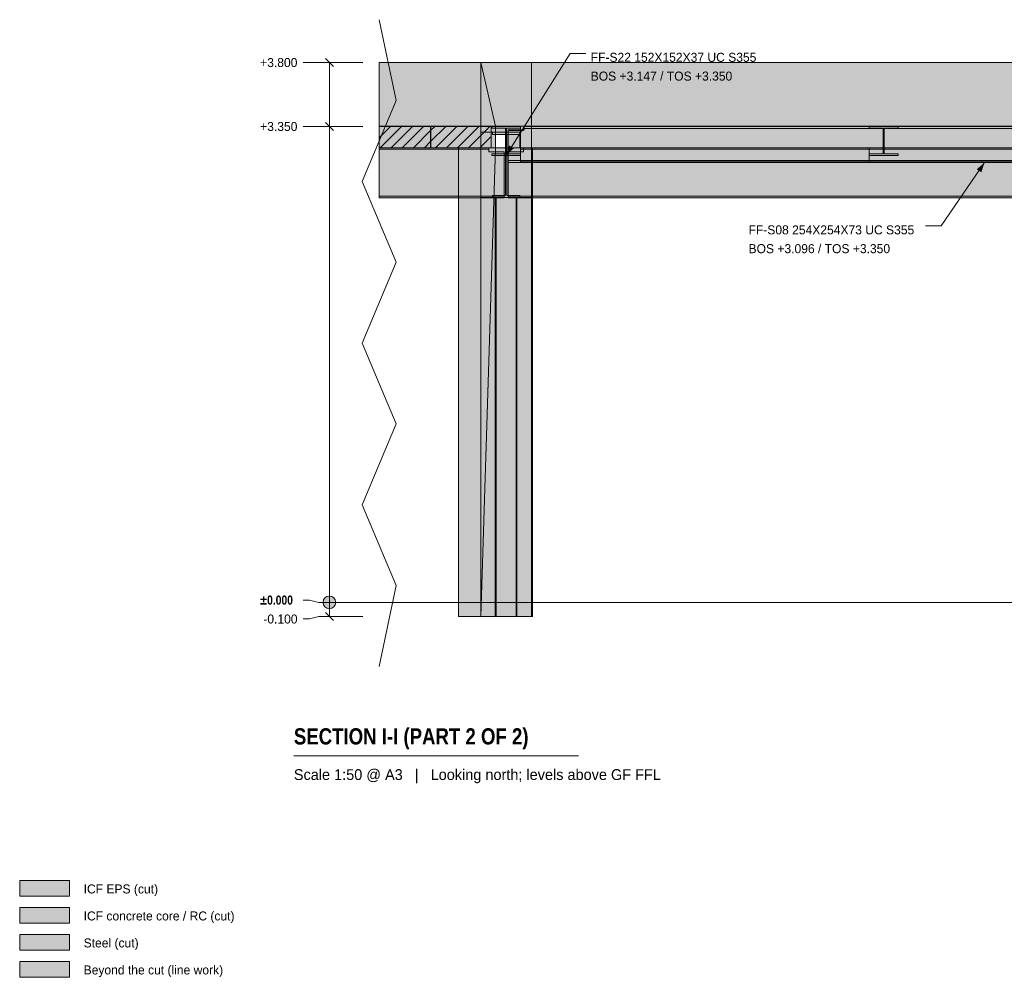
# Model space of a CAD drawing. Header units: millimetres. Extents: x 22145 to 35995, y -3365 to 10377.
# Tile 1 of 2: x 22145 to 29074, y -2639 to 4102. Entities that reach past the tile are written whole.
import ezdxf

# ---------------------------------------------------------------- set-up
doc = ezdxf.new("R2010")
doc.units = ezdxf.units.MM
doc.linetypes.add('DASHED', pattern=[1.524, 1.27, -0.254])
for name, color, linetype in [('FILL-C_BDBDBF', 7, 'Continuous'), ('FILL-EPS', 7, 'Continuous'), ('FILL-INK', 7, 'Continuous'), ('FILL-LIGHT', 7, 'Continuous'), ('FILL-STEEL', 7, 'Continuous'), ('FILL-WHITE', 7, 'Continuous'), ('LINE-CORE', 7, 'Continuous'), ('LINE-INK', 7, 'Continuous'), ('LINE-STEEL-DASH', 7, 'DASHED'), ('LINE-STEEL_GREY', 7, 'Continuous'), ('TEXT-INK', 7, 'Continuous'), ('TEXT-STEEL_GREY', 7, 'Continuous')]:
    doc.layers.add(name, color=color, linetype=linetype)
doc.styles.add('OpenSansCondensed-Bold', font='OpenSansCondensed-Bold.ttf')

msp = doc.modelspace()

# ---------------------------------------------------------------- hatches: boundary and pattern name
at = {"layer": 'FILL-C_BDBDBF', "true_color": 0xbdbdbf}
h = msp.add_hatch(color=9, dxfattribs=at)
h.dxf.hatch_style = 1
h.paths.add_polyline_path([(22144.8, -2258.4), (22494.8, -2258.4), (22494.8, -2148.4), (22144.8, -2148.4)])
at = {"layer": 'FILL-EPS', "true_color": 0xccffff}
h = msp.add_hatch(color=7, dxfattribs=at)
h.dxf.hatch_style = 1
h.paths.add_polyline_path([(22144.8, -2068.4), (22494.8, -2068.4), (22494.8, -1958.4), (22144.8, -1958.4)])
at = {"layer": 'FILL-INK', "true_color": 0x1a1a1f}
h = msp.add_hatch(color=250, dxfattribs=at)
h.dxf.hatch_style = 1
h.paths.add_polyline_path([(25568, 3146.8), (25589.1, 3216.2), (25621.3, 3196)])
h = msp.add_hatch(color=250, dxfattribs=at)
h.dxf.hatch_style = 1
h.paths.add_polyline_path([(28935, 3095.9), (28911.2, 3027.4), (28879.8, 3048.9)])
at = {"layer": 'FILL-LIGHT', "true_color": 0xcccccf}
h = msp.add_hatch(color=254, dxfattribs=at)
h.dxf.hatch_style = 1
h.paths.add_polyline_path([(25036, 3350), (25036, 3221.8), (25036, 3200), (24861.7, 3200), (24674.2, 3200), (24674.2, 3350)])
h = msp.add_hatch(color=254, dxfattribs=at)
h.dxf.hatch_style = 1
h.paths.add_polyline_path([(25100.5, 3350), (25461.5, 3350), (25461.5, 3221.8), (25461.5, 3200), (25400, 3200), (25039, 3200), (25039, 3328.2), (25039, 3350)])
at = {"layer": 'FILL-STEEL', "true_color": 0x0d2973}
h = msp.add_hatch(color=166, dxfattribs=at)
h.dxf.hatch_style = 1
h.paths.add_polyline_path([(25466.2, 3146.8), (25466.2, 3148.4), (25466.2, 3157.8), (25549.9, 3157.8), (25564.4, 3157.8), (25564.4, 3184.5), (25564.4, 3339), (25480.7, 3339), (25466.2, 3339), (25466.2, 3340.6), (25466.2, 3350), (25639.8, 3350), (25669.8, 3350), (25669.8, 3348.4), (25669.8, 3339), (25586.1, 3339), (25571.6, 3339), (25571.6, 3312.3), (25571.6, 3157.8), (25655.3, 3157.8), (25669.8, 3157.8), (25669.8, 3156.2), (25669.8, 3146.8), (25496.2, 3146.8)])
h = msp.add_hatch(color=166, dxfattribs=at)
h.dxf.hatch_style = 1
h.paths.add_polyline_path([(25582, 3110.1), (25582, 3110.1), (25582, 3319.4), (25582, 3327), (25585.9, 3327), (25695, 3327), (25695, 3327.9), (25695, 3335.8), (25695, 3335.8), (25695, 3350), (28883.1, 3350), (32278, 3350), (32278, 3342.7), (32278, 3335.8), (32278, 3335.8), (32278, 3118), (32278, 3110.1), (32278, 3110.1), (32278, 3095.9), (29089.9, 3095.9), (25695, 3095.9), (25640.3, 3095.9), (25582, 3095.9), (25582, 3103.2)])
h = msp.add_hatch(color=166, dxfattribs=at)
h.dxf.hatch_style = 1
h.paths.add_polyline_path([(22144.8, -2448.4), (22494.8, -2448.4), (22494.8, -2338.4), (22144.8, -2338.4)])
at = {"layer": 'FILL-WHITE', "true_color": 0xffffff}
h = msp.add_hatch(color=7, dxfattribs=at)
h.dxf.hatch_style = 1
h.paths.add_polyline_path([(25390.4, 3800), (25390.4, -100), (25233, -100), (25233, 3200.5), (24674.2, 3200.5), (24674.2, 3800)])
h = msp.add_hatch(color=7, dxfattribs=at)
h.dxf.hatch_style = 1
h.paths.add_polyline_path([(25390.4, 3800), (25390.4, 3351.3), (24674.2, 3351.3), (24674.2, 3800)])
h = msp.add_hatch(color=7, dxfattribs=at)
h.dxf.hatch_style = 1
h.paths.add_polyline_path([(25390.4, 3800), (25492, 3351.3), (25492, 3198.7), (25492, 3197.1), (25491.9, 3197.1), (25390.4, -100), (25390.4, 3800), (25390.1, 3801.6)])
h = msp.add_hatch(color=7, dxfattribs=at)
h.dxf.hatch_style = 1
h.paths.add_polyline_path([(25390.4, 3800), (25746, 3800), (25746.3, 3800.4), (25746.3, 3800), (25746.3, 3800), (25746.3, 3351.3), (25746, 3351.3), (25668.7, 3351.3), (25668.7, 3200.5), (25664.9, 3200.5), (25664.9, 3309.5), (25492, 3309.5), (25390.4, 3309.5)])
h = msp.add_hatch(color=7, dxfattribs=at)
h.dxf.hatch_style = 1
h.paths.add_polyline_path([(25746.3, 3800), (25746.3, 3200.5), (25664.9, 3200.5), (25664.9, 3309.5), (25390.4, 3309.5), (25390.4, 3800)])
h = msp.add_hatch(color=7, dxfattribs=at)
h.dxf.hatch_style = 1
h.paths.add_polyline_path([(25746, 3800), (25746, 3351.3), (25492, 3351.3), (25492, 3309.5), (25390.4, 3309.5), (25390.4, 3800)])
h = msp.add_hatch(color=7, dxfattribs=at)
h.dxf.hatch_style = 1
h.paths.add_polyline_path([(25390.4, 3800), (25746, 3800), (25746, 3351.3), (25492, 3351.3), (25492, 3198.7), (25746, 3198.7), (25746, -100), (25390.4, -100)])
h = msp.add_hatch(color=7, dxfattribs=at)
h.dxf.hatch_style = 1
h.paths.add_polyline_path([(25746, 3800), (25746, 3351.3), (25492, 3351.3), (25390.4, 3800)])
h = msp.add_hatch(color=7, dxfattribs=at)
h.dxf.hatch_style = 1
h.paths.add_polyline_path([(25390.4, 3800), (25746, 3800), (25746, 3199), (25746, 3198.7), (25746, -100), (25746, -100), (25746, -100.4), (25746, -100), (25390.4, -100), (25390.4, 3198.7), (25746, 3198.7), (25746, 3351.3), (25390.4, 3351.3)])
h = msp.add_hatch(color=7, dxfattribs=at)
h.dxf.hatch_style = 1
h.paths.add_polyline_path([(25746, 3800.4), (25746, 3800), (25746, 3800)])
h = msp.add_hatch(color=7, dxfattribs=at)
h.dxf.hatch_style = 1
h.paths.add_polyline_path([(32022.2, 3800), (32022.2, -100), (31421, -100), (31421, 2848.6), (31961.9, 2848.6), (31961.9, 3200.5), (25753.5, 3200.5), (25753.5, -100), (25753.5, -100.4), (25753.5, -100), (25746.3, -100), (25746.3, 2849), (25747.6, 2849), (25747.6, 3200.5), (25746.3, 3200.5), (25746.3, 3800)])
h = msp.add_hatch(color=7, dxfattribs=at)
h.dxf.hatch_style = 1
h.paths.add_polyline_path([(25746.3, 3800), (32022.2, 3800), (32022.2, 3351.3), (25746.3, 3351.3)])
h = msp.add_hatch(color=7, dxfattribs=at)
h.dxf.hatch_style = 1
h.paths.add_polyline_path([(25390.4, 3351.3), (25390.4, 3198.7), (25233, 3198.7), (25233, 3200.5), (24674.2, 3200.5), (24674.2, 3351.3)])
h = msp.add_hatch(color=7, dxfattribs=at)
h.dxf.hatch_style = 1
h.paths.add_polyline_path([(25390.4, 3198.7), (25390.4, 3351.3), (25492, 3351.3), (25492, 3198.7), (25390.4, 3198.7)])
h = msp.add_hatch(color=7, dxfattribs=at)
h.dxf.hatch_style = 1
h.paths.add_polyline_path([(25466.2, 3157.8), (25564.4, 3157.8), (25564.4, 3339), (25466.2, 3339), (25466.2, 3350), (25669.8, 3350), (25669.8, 3339), (25571.6, 3339), (25571.6, 3157.8), (25669.8, 3157.8), (25669.8, 3146.8), (25466.2, 3146.8)])
h = msp.add_hatch(color=7, dxfattribs=at)
h.dxf.hatch_style = 1
h.paths.add_polyline_path([(25582, 3327), (25695, 3327), (25695, 3335.8), (32278, 3335.8), (32278, 3110.1), (25695, 3110.1), (25582, 3110.1)])
h = msp.add_hatch(color=7, dxfattribs=at)
h.dxf.hatch_style = 1
h.paths.add_polyline_path([(25583, 3322), (25689, 3322), (25689, 3335.8), (32278, 3335.8), (32278, 3110.1), (25689, 3110.1), (25583, 3110.1)])
h = msp.add_hatch(color=7, dxfattribs=at)
h.dxf.hatch_style = 1
h.paths.add_polyline_path([(25689, 3322), (25689, 3335.8), (32278, 3335.8), (32278, 3110.1), (25689, 3110.1), (25583, 3110.1), (25583, 3322)])
h = msp.add_hatch(color=7, dxfattribs=at)
h.dxf.hatch_style = 1
h.paths.add_polyline_path([(25668.7, 3200.5), (25668.7, 3351.3), (25746.3, 3351.3), (25746.3, 3200.5)])
h = msp.add_hatch(color=7, dxfattribs=at)
h.dxf.hatch_style = 1
h.paths.add_polyline_path([(25671.4, 3350.2), (25671.4, 3350.1), (25671.4, 3350.1), (25671.4, 3350.1), (25669.8, 3350)])
h = msp.add_hatch(color=7, dxfattribs=at)
h.dxf.hatch_style = 1
h.paths.add_polyline_path([(25689, 3335.8), (25689, 3350), (32278, 3350), (32278, 3350), (32278, 3350), (32278, 3335.8), (25689, 3335.8), (25689, 3335.8)])
h = msp.add_hatch(color=7, dxfattribs=at)
h.dxf.hatch_style = 1
h.paths.add_polyline_path([(32278, 3350), (32278, 3335.8), (32278, 3335.8), (25689, 3335.8), (25689, 3350), (25689, 3350)])
h = msp.add_hatch(color=7, dxfattribs=at)
h.dxf.hatch_style = 1
h.paths.add_polyline_path([(25695, 3335.8), (25695, 3350), (32278, 3350), (32278, 3350), (32278, 3350), (32278, 3335.8), (25695, 3335.8), (25695, 3335.8)])
h = msp.add_hatch(color=7, dxfattribs=at)
h.dxf.hatch_style = 1
h.paths.add_polyline_path([(25747.6, 3200.5), (25746.3, 3200.5), (25746.3, 3351.3), (32022.2, 3351.3), (32022.2, 3351.3), (32022.9, 3351.5), (32023.7, 3351.7), (32023.7, 3351.6), (32023.8, 3351.4), (32023.8, 3351.3), (32022.2, 3351.3), (32022.2, 3198.7), (31962, 3198.7), (31962, 3200.5), (25753.5, 3200.5), (25753.5, 3198.7), (25747.6, 3198.7)])
h = msp.add_hatch(color=7, dxfattribs=at)
h.dxf.hatch_style = 1
h.paths.add_polyline_path([(28120.6, 3350.1), (28120.6, 3350.2), (28121.8, 3350), (28122.2, 3350), (28325.8, 3350), (28325.8, 3339), (28227.6, 3339), (28227.6, 3324), (28227.6, 3157.8), (28325.8, 3157.8), (28325.8, 3146.8), (28122.2, 3146.8), (28122.2, 3157.8), (28220.4, 3157.8), (28220.4, 3339), (28122.2, 3339), (28122.2, 3350), (28120.6, 3350.1)])
h = msp.add_hatch(color=7, dxfattribs=at)
h.dxf.hatch_style = 1
h.paths.add_polyline_path([(28122.2, 3157.8), (28220.4, 3157.8), (28220.4, 3324), (28220.4, 3339), (28122.2, 3339), (28122.2, 3350), (28325.8, 3350), (28325.8, 3339), (28227.6, 3339), (28227.6, 3157.8), (28325.8, 3157.8), (28325.8, 3146.8), (28122.2, 3146.8)])
h = msp.add_hatch(color=7, dxfattribs=at)
h.dxf.hatch_style = 1
h.paths.add_polyline_path([(28327.4, 3350.2), (28327.4, 3350.1), (28327.4, 3350.1), (28327.4, 3350.1), (28325.8, 3350)])
h = msp.add_hatch(color=7, dxfattribs=at)
h.dxf.hatch_style = 1
h.paths.add_polyline_path([(25492, 3309.5), (25492, 3198.7), (25746, 3198.7), (25746, -100), (25390.4, -100), (25390.4, 3309.5)])
h = msp.add_hatch(color=7, dxfattribs=at)
h.dxf.hatch_style = 1
h.paths.add_polyline_path([(25470.8, 3309.2), (25470.8, 3309.3), (25472.3, 3309), (25470.8, 3309.1)])
h = msp.add_hatch(color=7, dxfattribs=at)
h.dxf.hatch_style = 1
h.paths.add_polyline_path([(25472.3, 2865), (25563, 2865), (25563, 3293), (25472.3, 3293), (25472.3, 3309), (25663.6, 3309), (25663.6, 3293), (25573, 3293), (25573, 2865), (25663.6, 2865), (25663.6, 2849), (25472.3, 2849)])
h = msp.add_hatch(color=7, dxfattribs=at)
h.dxf.hatch_style = 1
h.paths.add_polyline_path([(25472.3, 3309), (25663.6, 3309), (25663.6, 3293), (25573, 3293), (25573, 2865), (25663.6, 2865), (25663.6, 2849), (25472.3, 2849), (25472.3, 2865), (25563, 2865), (25563, 3293), (25472.3, 3293), (25472.3, 3309)])
h = msp.add_hatch(color=7, dxfattribs=at)
h.dxf.hatch_style = 1
h.paths.add_polyline_path([(25665.2, 3309.3), (25665.2, 3309.2), (25665.2, 3309.1), (25663.6, 3309)])
h = msp.add_hatch(color=7, dxfattribs=at)
h.dxf.hatch_style = 1
h.paths.add_polyline_path([(28122.2, 3157.8), (28220.4, 3157.8), (28220.4, 3324), (28227.6, 3324), (28227.6, 3157.8), (28325.8, 3157.8), (28325.8, 3146.8), (28122.2, 3146.8)])
h = msp.add_hatch(color=7, dxfattribs=at)
h.dxf.hatch_style = 1
h.paths.add_polyline_path([(28220.4, 3157.8), (28220.4, 3324), (28227.6, 3324), (28227.6, 3157.8), (28325.8, 3157.8), (28325.8, 3146.8), (28122.2, 3146.8), (28122.2, 3157.8)])
h = msp.add_hatch(color=7, dxfattribs=at)
h.dxf.hatch_style = 1
h.paths.add_polyline_path([(25447, 3200), (25447, 3190.3), (24674.2, 3190.3), (24674.2, 3200)])
h = msp.add_hatch(color=7, dxfattribs=at)
h.dxf.hatch_style = 1
h.paths.add_polyline_path([(25447, 3200), (25447, 3190.3), (24674.2, 3190.3), (24674.2, 3200)])
h = msp.add_hatch(color=7, dxfattribs=at)
h.dxf.hatch_style = 1
h.paths.add_polyline_path([(25447, 3190.3), (25447, 3172), (25553, 3172), (25553, 2858.3), (25447, 2858.3), (24674.2, 2858.3), (24674.2, 3190.3)])
h = msp.add_hatch(color=7, dxfattribs=at)
h.dxf.hatch_style = 1
h.paths.add_polyline_path([(25447, 3190.3), (25447, 3172), (25553, 3172), (25553, 2858.3), (25447, 2858.3), (24674.2, 2858.3), (24674.2, 3190.3)])
h = msp.add_hatch(color=7, dxfattribs=at)
h.dxf.hatch_style = 1
h.paths.add_polyline_path([(25233, -100), (25233, 3198.7), (25390.4, 3198.7), (25390.4, -100)])
h = msp.add_hatch(color=7, dxfattribs=at)
h.dxf.hatch_style = 1
h.paths.add_polyline_path([(25492, 3198.7), (25746, 3198.7), (25746, -100), (25390.4, -100), (25492, 3198.7)])
h = msp.add_hatch(color=7, dxfattribs=at)
h.dxf.hatch_style = 1
h.paths.add_polyline_path([(25583, 2858.3), (25583, 3172), (25689, 3172), (25689, 3190.3), (31922, 3190.3), (31922, 2858.3), (25689, 2858.3)])
h = msp.add_hatch(color=7, dxfattribs=at)
h.dxf.hatch_style = 1
h.paths.add_polyline_path([(25689, 3172), (25689, 3190.3), (31922, 3190.3), (31922, 2858.3), (25689, 2858.3), (25583, 2858.3), (25583, 3172)])
h = msp.add_hatch(color=7, dxfattribs=at)
h.dxf.hatch_style = 1
h.paths.add_polyline_path([(25670, 3200), (28122, 3200), (28122, 3190), (25670, 3190)])
h = msp.add_hatch(color=7, dxfattribs=at)
h.dxf.hatch_style = 1
h.paths.add_polyline_path([(28122, 3200), (28122, 3100), (25670, 3100), (25670, 3200)])
h = msp.add_hatch(color=7, dxfattribs=at)
h.dxf.hatch_style = 1
h.paths.add_polyline_path([(25670, 3100), (25670, 3190), (28122, 3190), (28122, 3100), (25670, 3100)])
h = msp.add_hatch(color=7, dxfattribs=at)
h.dxf.hatch_style = 1
h.paths.add_polyline_path([(25689, 3190.3), (25689, 3200), (31922, 3200), (31922, 3200), (31922, 3200), (31922, 3190.3), (25689, 3190.3), (25689, 3190.3)])
h = msp.add_hatch(color=7, dxfattribs=at)
h.dxf.hatch_style = 1
h.paths.add_polyline_path([(31922, 3200), (31922, 3190.3), (31922, 3190.3), (25689, 3190.3), (25689, 3200), (25689, 3200)])
h = msp.add_hatch(color=7, dxfattribs=at)
h.dxf.hatch_style = 1
h.paths.add_polyline_path([(25746.3, -100.4), (25746.3, -100), (25746.3, 2849), (25747.6, 2849), (25747.6, 3198.7), (25753.5, 3198.7), (25753.5, 3200.3), (25753.5, 3198.7), (25753.5, -100), (25746.3, -100), (25746.3, -100.4)])
h = msp.add_hatch(color=7, dxfattribs=at)
h.dxf.hatch_style = 1
h.paths.add_polyline_path([(25750, 3200), (32124, 3200), (32124, 3190), (25750, 3190)])
h = msp.add_hatch(color=7, dxfattribs=at)
h.dxf.hatch_style = 1
h.paths.add_polyline_path([(32124, 3200), (32124, 3100), (25750, 3100), (25750, 3200)])
h = msp.add_hatch(color=7, dxfattribs=at)
h.dxf.hatch_style = 1
h.paths.add_polyline_path([(28122, 3200), (28122, 3100), (25750, 3100), (25750, 3200)])
h = msp.add_hatch(color=7, dxfattribs=at)
h.dxf.hatch_style = 1
h.paths.add_polyline_path([(25750, 3200), (28122, 3200), (28122, 3190), (25750, 3190)])
h = msp.add_hatch(color=7, dxfattribs=at)
h.dxf.hatch_style = 1
h.paths.add_polyline_path([(25750, 3190), (32124, 3190), (32124, 3100), (25750, 3100)])
h = msp.add_hatch(color=7, dxfattribs=at)
h.dxf.hatch_style = 1
h.paths.add_polyline_path([(25750, 3190), (28122, 3190), (28122, 3100), (25750, 3100)])
h = msp.add_hatch(color=7, dxfattribs=at)
h.dxf.hatch_style = 1
h.paths.add_polyline_path([(25582, 3110.1), (25695, 3110.1), (32278, 3110.1), (32278, 3110.1), (32278, 3110.1), (32278, 3095.9), (25695, 3095.9), (25582, 3095.9)])
h = msp.add_hatch(color=7, dxfattribs=at)
h.dxf.hatch_style = 1
h.paths.add_polyline_path([(25583, 3110.1), (25689, 3110.1), (32278, 3110.1), (32278, 3110.1), (32278, 3110.1), (32278, 3095.9), (25689, 3095.9), (25583, 3095.9)])
h = msp.add_hatch(color=7, dxfattribs=at)
h.dxf.hatch_style = 1
h.paths.add_polyline_path([(32278, 3110.1), (32278, 3095.9), (32278, 3095.9), (25689, 3095.9), (25583, 3095.9), (25583, 3110.1)])
h = msp.add_hatch(color=7, dxfattribs=at)
h.dxf.hatch_style = 1
h.paths.add_polyline_path([(25447, 2858.3), (25553, 2858.3), (25553, 2848.6), (25447, 2848.6), (24674.2, 2848.6), (24674.2, 2858.3)])
h = msp.add_hatch(color=7, dxfattribs=at)
h.dxf.hatch_style = 1
h.paths.add_polyline_path([(25447, 2858.3), (25553, 2858.3), (25553, 2848.6), (25447, 2848.6), (24674.2, 2848.6), (24674.2, 2858.3)])
h = msp.add_hatch(color=7, dxfattribs=at)
h.dxf.hatch_style = 1
h.paths.add_polyline_path([(25390.4, 2849), (25746, 2849), (25746.2, 2850.6), (25746.3, 2850.6), (25746.3, -100), (25746, -100), (25390.4, -100)])
h = msp.add_hatch(color=7, dxfattribs=at)
h.dxf.hatch_style = 1
h.paths.add_polyline_path([(25746.3, 2849), (25746.3, -100), (25390.4, -100), (25390.4, 2849)])
h = msp.add_hatch(color=7, dxfattribs=at)
h.dxf.hatch_style = 1
h.paths.add_polyline_path([(25746, 2849), (25746, -100), (25390.4, -100), (25390.4, 2849)])
h = msp.add_hatch(color=7, dxfattribs=at)
h.dxf.hatch_style = 1
h.paths.add_polyline_path([(25390.4, 2849), (25746, 2849), (25746, -100), (25390.4, -100)])
h = msp.add_hatch(color=7, dxfattribs=at)
h.dxf.hatch_style = 1
h.paths.add_polyline_path([(25498.6, 2849), (25498.6, -100), (25491.8, -100), (25491.8, 2849)])
h = msp.add_hatch(color=7, dxfattribs=at)
h.dxf.hatch_style = 1
h.paths.add_polyline_path([(25491.8, 2849), (25498.6, 2849), (25498.6, -100), (25491.8, -100)])
h = msp.add_hatch(color=7, dxfattribs=at)
h.dxf.hatch_style = 1
h.paths.add_polyline_path([(25498.6, 2849), (25498.6, -100), (25491.8, -100), (25491.8, 2849)])
h = msp.add_hatch(color=7, dxfattribs=at)
h.dxf.hatch_style = 1
h.paths.add_polyline_path([(25491.8, 2849), (25498.6, 2849), (25498.6, -100), (25491.8, -100)])
h = msp.add_hatch(color=7, dxfattribs=at)
h.dxf.hatch_style = 1
h.paths.add_polyline_path([(25498.6, 2849), (25637.4, 2849), (25637.4, -100), (25498.6, -100), (25498.6, 2849)])
h = msp.add_hatch(color=7, dxfattribs=at)
h.dxf.hatch_style = 1
h.paths.add_polyline_path([(25498.6, -100), (25498.6, 2849), (25637.4, 2849), (25637.4, -100), (25498.6, -100)])
h = msp.add_hatch(color=7, dxfattribs=at)
h.dxf.hatch_style = 1
h.paths.add_polyline_path([(25498.6, 2849), (25637.4, 2849), (25637.4, -100), (25498.6, -100), (25498.6, 2849)])
h = msp.add_hatch(color=7, dxfattribs=at)
h.dxf.hatch_style = 1
h.paths.add_polyline_path([(25498.6, -100), (25498.6, 2849), (25637.4, 2849), (25637.4, -100), (25498.6, -100)])
h = msp.add_hatch(color=7, dxfattribs=at)
h.dxf.hatch_style = 1
h.paths.add_polyline_path([(25583, 2858.3), (25689, 2858.3), (31922, 2858.3), (31922, 2858.3), (31922, 2858.3), (31922, 2848.6), (25689, 2848.6), (25583, 2848.6)])
h = msp.add_hatch(color=7, dxfattribs=at)
h.dxf.hatch_style = 1
h.paths.add_polyline_path([(25583, 2858.3), (31922, 2858.3), (31922, 2848.6), (31922, 2848.6), (25689, 2848.6), (25583, 2848.6)])
h = msp.add_hatch(color=7, dxfattribs=at)
h.dxf.hatch_style = 1
h.paths.add_polyline_path([(25644.2, 2849), (25644.2, -100), (25637.4, -100), (25637.4, 2849)])
h = msp.add_hatch(color=7, dxfattribs=at)
h.dxf.hatch_style = 1
h.paths.add_polyline_path([(25637.4, 2849), (25644.2, 2849), (25644.2, -100), (25637.4, -100)])
h = msp.add_hatch(color=7, dxfattribs=at)
h.dxf.hatch_style = 1
h.paths.add_polyline_path([(25644.2, 2849), (25644.2, -100), (25637.4, -100), (25637.4, 2849)])
h = msp.add_hatch(color=7, dxfattribs=at)
h.dxf.hatch_style = 1
h.paths.add_polyline_path([(25637.4, 2849), (25644.2, 2849), (25644.2, -100), (25637.4, -100)])
h = msp.add_hatch(color=7, dxfattribs=at)
h.dxf.hatch_style = 1
h.paths.add_polyline_path([(24369.2, 0), (24367.7, 11.6), (24363.2, 22.5), (24356, 31.8), (24346.7, 39), (24335.9, 43.5), (24324.2, 45), (24312.6, 43.5), (24301.7, 39), (24292.4, 31.8), (24285.2, 22.5), (24280.7, 11.6), (24279.2, 0), (24280.7, -11.6), (24285.2, -22.5), (24292.4, -31.8), (24301.7, -39), (24312.6, -43.5), (24324.2, -45), (24335.9, -43.5), (24346.7, -39), (24356, -31.8), (24363.2, -22.5), (24367.7, -11.6)])
h = msp.add_hatch(color=7, dxfattribs=at)
h.dxf.hatch_style = 1
h.paths.add_polyline_path([(22144.8, -2638.4), (22494.8, -2638.4), (22494.8, -2528.4), (22144.8, -2528.4)])

# ---------------------------------------------------------------- linework, layer by layer
at = {"layer": 'LINE-CORE', "lineweight": 5}
for points in [[(25390.4, 3800), (25390.4, 3800), (25390.4, -100), (25390.4, -100), (25390.4, -100), (25390.4, -100), (25233, -100), (25233, 3200.5), (24674.2, 3200.5), (24674.2, 3800)], [(25390.4, 3800), (25390.4, 3800), (25390.4, 3800), (25390.4, 3800), (25390.4, 3351.3), (24674.2, 3351.3), (24674.2, 3800)], [(25390.4, 3800), (25492, 3351.3), (25492, 3198.7), (25492, 3198.7), (25492, 3198.7), (25492, 3197.1), (25491.9, 3197.1), (25390.4, -100), (25390.4, 3800), (25390.1, 3801.6)], [(25390.4, 3800), (25746, 3800), (25746.3, 3800.4), (25746.3, 3800), (25746.3, 3800), (25746.3, 3351.3), (25746, 3351.3), (25668.7, 3351.3), (25668.7, 3200.5), (25664.9, 3200.5), (25664.9, 3309.5), (25492, 3309.5), (25390.4, 3309.5)], [(25746.3, 3800), (25746.3, 3800), (25746.3, 3200.5), (25664.9, 3200.5), (25664.9, 3309.5), (25390.4, 3309.5), (25390.4, 3800), (25390.4, 3800)], [(25746, 3800), (25746, 3351.3), (25492, 3351.3), (25492, 3309.5), (25390.4, 3309.5), (25390.4, 3800)], [(25390.4, 3800), (25746, 3800), (25746, 3351.3), (25492, 3351.3), (25492, 3198.7), (25746, 3198.7), (25746, -100), (25390.4, -100)], [(25746, 3800), (25746, 3351.3), (25492, 3351.3), (25390.4, 3800), (25390.4, 3800)], [(25390.4, 3800), (25746, 3800), (25746, 3199), (25746, 3198.7), (25746, -100), (25746, -100), (25746, -100), (25746, -100.4), (25746, -100), (25390.4, -100), (25390.4, 3198.7), (25746, 3198.7), (25746, 3351.3), (25390.4, 3351.3)], [(25746, 3800.4), (25746, 3800), (25746, 3800)], [(32022.2, 3800), (32022.2, -100), (31421, -100), (31421, 2848.6), (31961.9, 2848.6), (31961.9, 3200.5), (25753.5, 3200.5), (25753.5, -100), (25753.5, -100.4), (25753.5, -100), (25746.3, -100), (25746.3, 2849), (25747.6, 2849), (25747.6, 3200.5), (25746.3, 3200.5), (25746.3, 3800)], [(25746.3, 3800), (32022.2, 3800), (32022.2, 3351.3), (25746.3, 3351.3)], [(25390.4, 3351.3), (25390.4, 3198.7), (25233, 3198.7), (25233, 3200.5), (24674.2, 3200.5), (24674.2, 3351.3)], [(25390.4, 3198.7), (25390.4, 3198.7), (25390.4, 3351.3), (25492, 3351.3), (25492, 3351.3), (25492, 3351.3), (25492, 3351.3), (25492, 3198.7), (25390.4, 3198.7), (25390.4, 3198.7)], [(25466.2, 3157.8), (25564.4, 3157.8), (25564.4, 3339), (25466.2, 3339), (25466.2, 3350), (25669.8, 3350), (25669.8, 3339), (25571.6, 3339), (25571.6, 3157.8), (25669.8, 3157.8), (25669.8, 3146.8), (25466.2, 3146.8)], [(25582, 3327), (25695, 3327), (25695, 3335.8), (32278, 3335.8), (32278, 3110.1), (25695, 3110.1), (25582, 3110.1)], [(25583, 3322), (25689, 3322), (25689, 3335.8), (32278, 3335.8), (32278, 3110.1), (25689, 3110.1), (25689, 3110.1), (25583, 3110.1)], [(25689, 3322), (25689, 3335.8), (32278, 3335.8), (32278, 3110.1), (25689, 3110.1), (25583, 3110.1), (25583, 3322)], [(25668.7, 3200.5), (25668.7, 3351.3), (25746.3, 3351.3), (25746.3, 3351.3), (25746.3, 3200.5), (25668.7, 3200.5)], [(25671.4, 3350.2), (25671.4, 3350.1), (25671.4, 3350.1), (25671.4, 3350.1), (25669.8, 3350)], [(25689, 3335.8), (25689, 3350), (32278, 3350), (32278, 3350), (32278, 3350), (32278, 3350), (32278, 3335.8), (25689, 3335.8), (25689, 3335.8), (25689, 3335.8)], [(32278, 3350), (32278, 3335.8), (32278, 3335.8), (25689, 3335.8), (25689, 3350), (25689, 3350)], [(25695, 3335.8), (25695, 3350), (32278, 3350), (32278, 3350), (32278, 3350), (32278, 3350), (32278, 3335.8), (25695, 3335.8), (25695, 3335.8), (25695, 3335.8)], [(25747.6, 3200.5), (25746.3, 3200.5), (25746.3, 3351.3), (25746.3, 3351.3), (32022.2, 3351.3), (32022.2, 3351.3), (32022.9, 3351.5), (32023.7, 3351.7), (32023.7, 3351.6), (32023.8, 3351.4), (32023.8, 3351.3), (32022.2, 3351.3), (32022.2, 3198.7), (31962, 3198.7), (31962, 3200.5), (25753.5, 3200.5), (25753.5, 3198.7), (25747.6, 3198.7)], [(28120.6, 3350.1), (28120.6, 3350.2), (28121.8, 3350), (28122.2, 3350), (28325.8, 3350), (28325.8, 3339), (28227.6, 3339), (28227.6, 3324), (28227.6, 3324), (28227.6, 3157.8), (28325.8, 3157.8), (28325.8, 3146.8), (28122.2, 3146.8), (28122.2, 3157.8), (28220.4, 3157.8), (28220.4, 3339), (28122.2, 3339), (28122.2, 3350), (28120.6, 3350.1)], [(28122.2, 3157.8), (28220.4, 3157.8), (28220.4, 3324), (28220.4, 3339), (28122.2, 3339), (28122.2, 3350), (28325.8, 3350), (28325.8, 3339), (28227.6, 3339), (28227.6, 3157.8), (28325.8, 3157.8), (28325.8, 3146.8), (28122.2, 3146.8)], [(28327.4, 3350.2), (28327.4, 3350.1), (28327.4, 3350.1), (28327.4, 3350.1), (28325.8, 3350)], [(25492, 3309.5), (25492, 3198.7), (25746, 3198.7), (25746, -100), (25390.4, -100), (25390.4, 3309.5)], [(25470.8, 3309.2), (25470.8, 3309.3), (25472.3, 3309), (25470.8, 3309.1)], [(25472.3, 2865), (25563, 2865), (25563, 3293), (25472.3, 3293), (25472.3, 3309), (25663.6, 3309), (25663.6, 3309), (25663.6, 3309), (25663.6, 3309), (25663.6, 3293), (25573, 3293), (25573, 2865), (25663.6, 2865), (25663.6, 2849), (25472.3, 2849)], [(25472.3, 3309), (25472.3, 3309), (25663.6, 3309), (25663.6, 3293), (25573, 3293), (25573, 2865), (25663.6, 2865), (25663.6, 2849), (25472.3, 2849), (25472.3, 2865), (25563, 2865), (25563, 3293), (25472.3, 3293), (25472.3, 3309), (25472.3, 3309)], [(25665.2, 3309.3), (25665.2, 3309.2), (25665.2, 3309.1), (25663.6, 3309)], [(28122.2, 3157.8), (28220.4, 3157.8), (28220.4, 3324), (28227.6, 3324), (28227.6, 3324), (28227.6, 3157.8), (28325.8, 3157.8), (28325.8, 3146.8), (28122.2, 3146.8)], [(28220.4, 3157.8), (28220.4, 3324), (28220.4, 3324), (28227.6, 3324), (28227.6, 3157.8), (28325.8, 3157.8), (28325.8, 3146.8), (28122.2, 3146.8), (28122.2, 3157.8)], [(25447, 3200), (25447, 3200), (25447, 3190.3), (24674.2, 3190.3), (24674.2, 3200)], [(25447, 3200), (25447, 3190.3), (24674.2, 3190.3), (24674.2, 3200)], [(25447, 3190.3), (25447, 3172), (25553, 3172), (25553, 3172), (25553, 2858.3), (25447, 2858.3), (24674.2, 2858.3), (24674.2, 3190.3)], [(25447, 3190.3), (25447, 3172), (25553, 3172), (25553, 2858.3), (25553, 2858.3), (25447, 2858.3), (24674.2, 2858.3), (24674.2, 3190.3)], [(25233, -100), (25233, 3198.7), (25390.4, 3198.7), (25390.4, 3198.7), (25390.4, -100), (25233, -100)], [(25492, 3198.7), (25492, 3198.7), (25746, 3198.7), (25746, -100), (25746, -100), (25746, -100), (25390.4, -100), (25492, 3198.7), (25492, 3198.7)], [(25583, 2858.3), (25583, 3172), (25689, 3172), (25689, 3190.3), (31922, 3190.3), (31922, 2858.3), (25689, 2858.3), (25583, 2858.3)], [(25689, 3172), (25689, 3190.3), (31922, 3190.3), (31922, 2858.3), (25689, 2858.3), (25583, 2858.3), (25583, 3172), (25583, 3172)], [(25670, 3200), (28122, 3200), (28122, 3190), (25670, 3190)], [(28122, 3200), (28122, 3100), (25670, 3100), (25670, 3200)], [(25670, 3100), (25670, 3190), (28122, 3190), (28122, 3190), (28122, 3190), (28122, 3100), (25670, 3100), (25670, 3100)], [(25689, 3190.3), (25689, 3200), (31922, 3200), (31922, 3200), (31922, 3200), (31922, 3200), (31922, 3190.3), (25689, 3190.3), (25689, 3190.3), (25689, 3190.3)], [(31922, 3200), (31922, 3190.3), (31922, 3190.3), (25689, 3190.3), (25689, 3200), (25689, 3200)], [(25746.3, -100.4), (25746.3, -100), (25746.3, 2849), (25747.6, 2849), (25747.6, 3198.7), (25753.5, 3198.7), (25753.5, 3200.3), (25753.5, 3198.7), (25753.5, 3198.7), (25753.5, -100), (25746.3, -100), (25746.3, -100.4)], [(25750, 3200), (32124, 3200), (32124, 3200), (32124, 3190), (25750, 3190), (25750, 3190)], [(32124, 3200), (32124, 3100), (25750, 3100), (25750, 3200)], [(28122, 3200), (28122, 3100), (25750, 3100), (25750, 3200)], [(25750, 3200), (28122, 3200), (28122, 3190), (25750, 3190)], [(25750, 3190), (32124, 3190), (32124, 3100), (25750, 3100)], [(25750, 3190), (28122, 3190), (28122, 3190), (28122, 3100), (25750, 3100), (25750, 3100)], [(25582, 3110.1), (25695, 3110.1), (32278, 3110.1), (32278, 3110.1), (32278, 3110.1), (32278, 3110.1), (32278, 3095.9), (25695, 3095.9), (25695, 3095.9), (25582, 3095.9)], [(25583, 3110.1), (25689, 3110.1), (32278, 3110.1), (32278, 3110.1), (32278, 3110.1), (32278, 3110.1), (32278, 3095.9), (25689, 3095.9), (25689, 3095.9), (25583, 3095.9)], [(32278, 3110.1), (32278, 3095.9), (32278, 3095.9), (25689, 3095.9), (25583, 3095.9), (25583, 3110.1)], [(25447, 2858.3), (25447, 2858.3), (25553, 2858.3), (25553, 2848.6), (25447, 2848.6), (24674.2, 2848.6), (24674.2, 2858.3)], [(25447, 2858.3), (25553, 2858.3), (25553, 2848.6), (25447, 2848.6), (25447, 2848.6), (24674.2, 2848.6), (24674.2, 2858.3)], [(25390.4, 2849), (25746, 2849), (25746.2, 2850.6), (25746.3, 2850.6), (25746.3, -100), (25746, -100), (25390.4, -100)], [(25746.3, 2849), (25746.3, -100), (25746.3, -100), (25390.4, -100), (25390.4, 2849), (25390.4, 2849)], [(25746, 2849), (25746, -100), (25390.4, -100), (25390.4, 2849)], [(25390.4, 2849), (25746, 2849), (25746, -100), (25390.4, -100)], [(25498.6, 2849), (25498.6, -100), (25491.8, -100), (25491.8, 2849)], [(25491.8, 2849), (25498.6, 2849), (25498.6, -100), (25491.8, -100)], [(25498.6, 2849), (25498.6, -100), (25491.8, -100), (25491.8, 2849)], [(25491.8, 2849), (25498.6, 2849), (25498.6, -100), (25491.8, -100)], [(25498.6, 2849), (25498.6, 2849), (25637.4, 2849), (25637.4, -100), (25637.4, -100), (25637.4, -100), (25637.4, -100), (25498.6, -100), (25498.6, 2849), (25498.6, 2849)], [(25498.6, -100), (25498.6, -100), (25498.6, 2849), (25637.4, 2849), (25637.4, 2849), (25637.4, 2849), (25637.4, 2849), (25637.4, -100), (25498.6, -100), (25498.6, -100)], [(25498.6, 2849), (25498.6, 2849), (25637.4, 2849), (25637.4, -100), (25637.4, -100), (25637.4, -100), (25637.4, -100), (25498.6, -100), (25498.6, 2849), (25498.6, 2849)], [(25498.6, -100), (25498.6, -100), (25498.6, 2849), (25637.4, 2849), (25637.4, 2849), (25637.4, 2849), (25637.4, 2849), (25637.4, -100), (25498.6, -100), (25498.6, -100)], [(25583, 2858.3), (25689, 2858.3), (31922, 2858.3), (31922, 2858.3), (31922, 2858.3), (31922, 2858.3), (31922, 2848.6), (25689, 2848.6), (25689, 2848.6), (25583, 2848.6)], [(25583, 2858.3), (31922, 2858.3), (31922, 2848.6), (31922, 2848.6), (25689, 2848.6), (25583, 2848.6)], [(25644.2, 2849), (25644.2, -100), (25637.4, -100), (25637.4, 2849)], [(25637.4, 2849), (25644.2, 2849), (25644.2, -100), (25637.4, -100)], [(25644.2, 2849), (25644.2, -100), (25637.4, -100), (25637.4, 2849)], [(25637.4, 2849), (25644.2, 2849), (25644.2, -100), (25637.4, -100)]]:
    msp.add_lwpolyline(points, close=True, dxfattribs=at)
at = {"layer": 'LINE-INK', "lineweight": 5}
for p, q in [((24794.2, 3532.6), (24674.2, 4101.6)), ((24352.5, 3771.7), (24295.9, 3828.3)), ((25568, 3146.8), (26018, 3864.6)), ((26018, 3864.6), (26128, 3864.6)), ((24183.2, 3800), (24139.2, 3800)), ((24249.2, 3800), (24183.2, 3800)), ((24559.2, 3800), (24249.2, 3800)), ((24324.2, -100), (24324.2, 3800)), ((24554.2, 2963.7), (24794.2, 3532.6)), ((24183.2, 3350), (24139.2, 3350)), ((24249.2, 3350), (24183.2, 3350)), ((24559.2, 3350), (24249.2, 3350)), ((24352.5, 3321.7), (24295.9, 3378.3)), ((28935, 3095.9), (28629.6, 2650)), ((24794.2, 2394.7), (24554.2, 2963.7)), ((28629.6, 2650), (28519.6, 2650)), ((24554.2, 1825.8), (24794.2, 2394.7)), ((24794.2, 1256.8), (24554.2, 1825.8)), ((24554.2, 687.9), (24794.2, 1256.8)), ((24794.2, 118.9), (24554.2, 687.9)), ((24674.2, -450), (24794.2, 118.9)), ((24183.2, 16.6), (24139.2, 16.6)), ((24249.2, 0), (24183.2, 16.6)), ((24559.2, 0), (24249.2, 0)), ((24183.2, -116.6), (24139.2, -116.6)), ((24249.2, -100), (24183.2, -116.6)), ((24559.2, -100), (24249.2, -100)), ((24352.5, -128.3), (24295.9, -71.7)), ((24074.2, -1080), (26076.5, -1080))]:
    msp.add_line(p, q, dxfattribs=at)
for points in [[(25036, 3350), (25036, 3221.8), (25036, 3200), (24861.7, 3200), (24674.2, 3200), (24674.2, 3350)], [(25100.5, 3350), (25461.5, 3350), (25461.5, 3221.8), (25461.5, 3200), (25400, 3200), (25039, 3200), (25039, 3328.2), (25039, 3350)], [(25466.2, 3146.8), (25466.2, 3148.4), (25466.2, 3157.8), (25549.9, 3157.8), (25564.4, 3157.8), (25564.4, 3184.5), (25564.4, 3339), (25480.7, 3339), (25466.2, 3339), (25466.2, 3340.6), (25466.2, 3350), (25639.8, 3350), (25669.8, 3350), (25669.8, 3348.4), (25669.8, 3339), (25586.1, 3339), (25571.6, 3339), (25571.6, 3312.3), (25571.6, 3157.8), (25655.3, 3157.8), (25669.8, 3157.8), (25669.8, 3156.2), (25669.8, 3146.8), (25496.2, 3146.8)], [(25582, 3110.1), (25582, 3110.1), (25582, 3319.4), (25582, 3327), (25585.9, 3327), (25695, 3327), (25695, 3327.9), (25695, 3335.8), (25695, 3335.8), (25695, 3350), (28883.1, 3350), (32278, 3350), (32278, 3342.7), (32278, 3335.8), (32278, 3335.8), (32278, 3118), (32278, 3110.1), (32278, 3110.1), (32278, 3095.9), (29089.9, 3095.9), (25695, 3095.9), (25640.3, 3095.9), (25582, 3095.9), (25582, 3103.2)], [(22144.8, -2068.4), (22494.8, -2068.4), (22494.8, -1958.4), (22144.8, -1958.4)], [(22144.8, -2258.4), (22494.8, -2258.4), (22494.8, -2148.4), (22144.8, -2148.4)], [(22144.8, -2448.4), (22494.8, -2448.4), (22494.8, -2338.4), (22144.8, -2338.4)], [(22144.8, -2638.4), (22494.8, -2638.4), (22494.8, -2528.4), (22144.8, -2528.4)]]:
    msp.add_lwpolyline(points, close=True, dxfattribs=at)
msp.add_circle((24324.2, 0), 45, dxfattribs=at)
at = {"layer": 'LINE-STEEL-DASH', "lineweight": 5}
msp.add_line((24274.2, 0), (32778, 0), dxfattribs=at)
at = {"layer": 'LINE-STEEL_GREY', "lineweight": 5}
for p, q in [((24674.2, 3270.3), (24753.9, 3350)), ((24674.2, 3348), (24676.2, 3350)), ((24681.7, 3200), (24831.7, 3350)), ((24759.5, 3200), (24909.5, 3350)), ((24837.3, 3200), (24987.3, 3350)), ((25039, 3246.1), (25142.9, 3350)), ((25039, 3323.9), (25065.1, 3350)), ((25070.6, 3200), (25220.6, 3350)), ((25148.4, 3200), (25298.4, 3350)), ((25226.2, 3200), (25376.2, 3350)), ((25304, 3200), (25454, 3350)), ((24915.1, 3200), (25036, 3320.9)), ((25381.8, 3200), (25461.5, 3279.7)), ((24992.9, 3200), (25036, 3243.1)), ((25459.5, 3200), (25461.5, 3202))]:
    msp.add_line(p, q, dxfattribs=at)

# ---------------------------------------------------------------- texts
at = {"layer": 'TEXT-INK'}
for s, p in [('+3.800', (23837, 3768.2)), ('FF-S22 152X152X37 UC S355', (26163, 3805.1)), ('BOS +3.147 / TOS +3.350', (26163, 3672.8)), ('+3.350', (23837, 3318.2)), ('FF-S08 254X254X73 UC S355', (27273.8, 2590.5)), ('BOS +3.096 / TOS +3.350', (27273.8, 2458.2)), ('-0.100', (23859.2, -148.4)), ('ICF EPS (cut)', (22594.8, -2048.4)), ('ICF concrete core / RC (cut)', (22594.8, -2238.4)), ('Steel (cut)', (22594.8, -2428.4)), ('Beyond the cut (line work)', (22594.8, -2618.4))]:
    msp.add_text(s, height=63.5, dxfattribs=at).set_placement(p)
at = {"layer": 'TEXT-INK', "style": 'OpenSansCondensed-Bold'}
for s, height, p in [('±0.000', 63.5, (23837, -15.2)), ('SECTION I-I (PART 2 OF 2)', 114.3, (24074.2, -1000))]:
    msp.add_text(s, height=height, dxfattribs=at).set_placement(p)
at = {"layer": 'TEXT-STEEL_GREY'}
msp.add_text('Scale 1:50 @ A3   |   Looking north; levels above GF FFL', height=76.2, dxfattribs=at).set_placement((24074.2, -1250))

doc.saveas('drawing.dxf')
